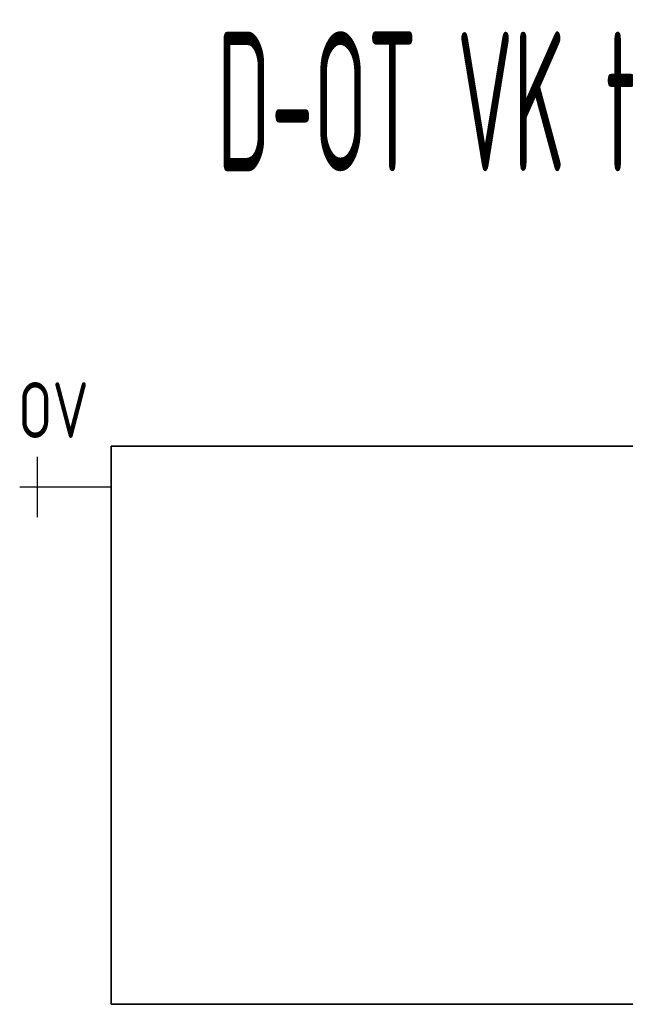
# Model space of a CAD drawing. Header units: millimetres. Extents: x 1279 to 58476, y -6899 to 74987.
# Tile 16 of 157: x 3191 to 3733, y -3555 to -2673. Entities that reach past the tile are written whole.
import ezdxf
from ezdxf.enums import TextEntityAlignment as Align

# ---------------------------------------------------------------- set-up
doc = ezdxf.new("R2010")
doc.units = ezdxf.units.MM
doc.linetypes.add('VERDECKT', pattern=[9.525, 6.35, -3.175])
for name, color, linetype, lineweight in [('JS_VYT_POPIS - OBECNĚ', 7, 'Continuous', 5), ('UT_SCHÉMA_POPIS', 7, 'VERDECKT', 5), ('UT_SCHÉMA_SYMBOLY', 7, 'Continuous', 25), ('UT_ZAŘÍZENÍ - OT', 3, 'Continuous', 35)]:
    doc.layers.add(name, color=color, linetype=linetype, lineweight=lineweight)
doc.styles.add('ISO 2.5', font='isocp.shx', dxfattribs={"width": 0.8, "height": 2.5})
doc.styles.add('VZT_POPIS', font='isocp.shx', dxfattribs={"width": 0.6, "height": 125})

msp = doc.modelspace()

# ---------------------------------------------------------------- linework, layer by layer
at = {"layer": 'UT_SCHÉMA_SYMBOLY'}
for p, q in [((3207.05, -3118.5), (3207.05, -3064.5)), ((3191.05, -3091.5), (3272.93, -3091.5))]:
    msp.add_line(p, q, dxfattribs=at)
at = {"layer": 'UT_ZAŘÍZENÍ - OT', "linetype": 'Continuous'}
for p, q in [((3272.93, -3554.96), (3272.93, -3054.96)), ((3272.93, -3054.96), (4472.93, -3054.96)), ((4472.93, -3554.96), (3272.93, -3554.96))]:
    msp.add_line(p, q, dxfattribs=at)

# ---------------------------------------------------------------- texts
at = {"layer": 'JS_VYT_POPIS - OBECNĚ', "style": 'VZT_POPIS', "width": 0.5}
msp.add_text('D-OT VK typ 21 - 1200*500 mm', height=125, dxfattribs=at).set_placement((3921.76, -2746.23), align=Align.MIDDLE_CENTER)
at = {"layer": 'UT_SCHÉMA_POPIS', "style": 'ISO 2.5', "width": 0.8}
msp.add_text('OV', height=50, dxfattribs=at).set_placement((3189.52, -3022.68), align=Align.MIDDLE_LEFT)

doc.saveas('drawing.dxf')
